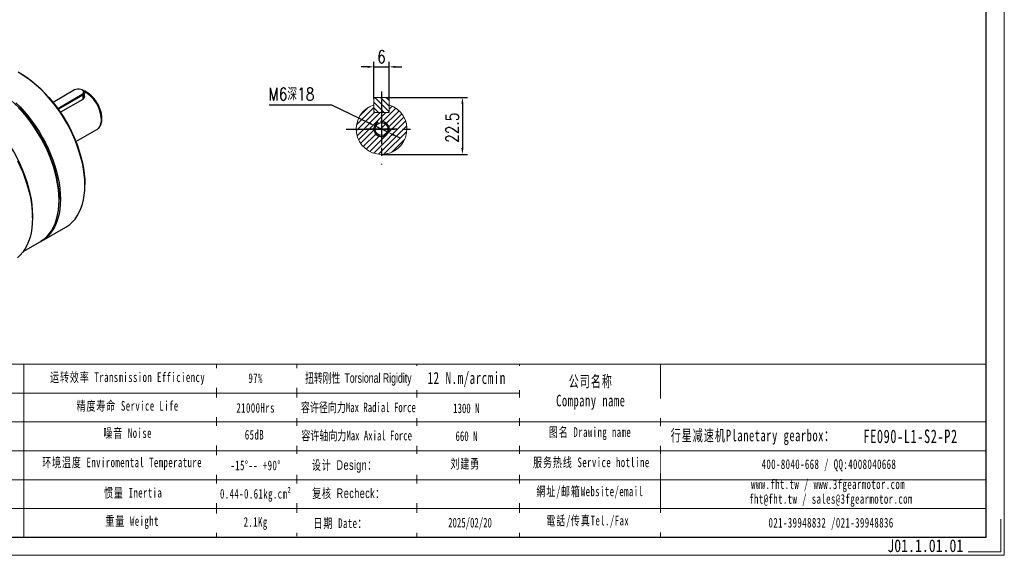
# Model space of a CAD drawing. Header units: millimetres. Extents: x 6775 to 7373, y -835 to -413.
# Tile 3 of 4: x 6985 to 7373, y -835 to -624. Entities that reach past the tile are written whole.
import ezdxf

# ---------------------------------------------------------------- set-up
doc = ezdxf.new("R2010")
doc.units = ezdxf.units.MM
doc.header["$PDSIZE"] = -5
doc.linetypes.add('CENTER2', pattern=[28.575, 19.05, -3.175, 3.175, -3.175])
doc.layers.get('0').update_dxf_attribs({"lineweight": 18})
doc.layers.get('Defpoints').update_dxf_attribs({"lineweight": 18})
for name, color, linetype in [('1轮廓实线层', 7, 'Continuous'), ('2细线层', 4, 'Continuous'), ('3中心线层', 1, 'CENTER2'), ('5剖面线层', 2, 'Continuous'), ('6文字层', 3, 'Continuous'), ('7标注层', 4, 'Continuous')]:
    doc.layers.add(name, color=color, linetype=linetype)
for name, color, linetype, lineweight in [('SLD-0', 7, 'Continuous', 18), ('图框_外框线', 7, 'Continuous', 18), ('细实线', 7, 'Continuous', 18)]:
    doc.layers.add(name, color=color, linetype=linetype, lineweight=lineweight)
doc.styles.add('TH_GBDIM', font='romans.shx', dxfattribs={"width": 0.8, "bigfont": 'gbcbig.shx'})
doc.styles.add('标准', font='txt', dxfattribs={"width": 0.667})
doc.styles.add('样式 1', font='txt', dxfattribs={"width": 0.8})
doc.dimstyles.new('TH_GBDIM', dxfattribs={"dimtxt": 5, "dimasz": 2.5, "dimexe": 2, "dimexo": 0, "dimgap": 1.5, "dimtad": 1, "dimdec": 1, "dimdsep": 46, "dimtxsty": 'TH_GBDIM', "dimcen": 2.5, "dimclrd": 130, "dimclre": 130, "dimclrt": 3, "dimadec": 0, "dimazin": 2, "dimtfac": 0.714286, "dimtdec": 1, "dimtmove": 0, "dimatfit": 3, "dimfxl": 1, "dimtzin": 0, "dimlwd": -1, "dimlwe": -1, "dimarcsym": 0})

# ---------------------------------------------------------------- blocks, each defined once
blk = doc.blocks.new('*D32')
at = {"layer": '7标注层', "color": 130}
for p, q in [((7122.35, -642.57), (7119.85, -642.57)), ((7124.85, -655.01), (7124.85, -640.57)), ((7124.85, -642.57), (7130.85, -642.57)), ((7130.85, -655.01), (7130.85, -640.57)), ((7133.35, -642.57), (7135.85, -642.57))]:
    blk.add_line(p, q, dxfattribs=at)
for points in [[(7122.35, -642.99), (7122.35, -642.16), (7124.85, -642.57)], [(7133.35, -642.16), (7133.35, -642.99), (7130.85, -642.57)]]:
    blk.add_solid(points, dxfattribs=at)
at = {"layer": 'Defpoints', "color": 0}
for p in [(7130.85, -642.57), (7124.85, -655.01), (7130.85, -655.01)]:
    blk.add_point(p, dxfattribs=at)
at = {"layer": '7标注层', "color": 3, "insert": (7127.85, -638.57), "char_height": 5, "attachment_point": 5, "style": 'TH_GBDIM'}
blk.add_mtext('6', dxfattribs=at)
blk = doc.blocks.new('*D33')
at = {"layer": '7标注层', "color": 130}
for p, q in [((7130.45, -654.61), (7161.75, -654.61)), ((7159.75, -657.11), (7159.75, -674.61)), ((7127.85, -677.11), (7161.75, -677.11))]:
    blk.add_line(p, q, dxfattribs=at)
for points in [[(7160.16, -657.11), (7159.33, -657.11), (7159.75, -654.61)], [(7159.33, -674.61), (7160.16, -674.61), (7159.75, -677.11)]]:
    blk.add_solid(points, dxfattribs=at)
at = {"layer": 'Defpoints', "color": 0}
for p in [(7130.45, -654.61), (7127.85, -677.11), (7159.75, -677.11)]:
    blk.add_point(p, dxfattribs=at)
at = {"layer": '7标注层', "color": 3, "insert": (7155.75, -666.58), "char_height": 5, "attachment_point": 5, "rotation": 90, "style": 'TH_GBDIM'}
blk.add_mtext('22.5', dxfattribs=at)
blk = doc.blocks.new('*D34')
at = {"layer": '7标注层', "color": 130}
for p, q in [((7083.52, -657.5), (7108.17, -657.5)), ((7108.17, -657.5), (7122.91, -664.7)), ((7130.55, -668.43), (7125.16, -665.8)), ((7132.8, -669.53), (7135.04, -670.62))]:
    blk.add_line(p, q, dxfattribs=at)
blk.add_arc((7127.85, -667.11), 3, 115.0406, 172.5, dxfattribs=at)
for points in [[(7122.73, -665.08), (7123.09, -664.33), (7125.16, -665.8)], [(7132.98, -669.15), (7132.61, -669.9), (7130.55, -668.43)]]:
    blk.add_solid(points, dxfattribs=at)
at = {"layer": 'Defpoints', "color": 0}
for p in [(7125.16, -665.8), (7130.55, -668.43)]:
    blk.add_point(p, dxfattribs=at)
at = {"layer": '7标注层', "color": 3, "insert": (7092.31, -653.31), "char_height": 5, "attachment_point": 5, "style": 'TH_GBDIM'}
blk.add_mtext('{M6深18}{}{}', dxfattribs=at)

msp = doc.modelspace()

# ---------------------------------------------------------------- hatches: boundary and pattern name
at = {"layer": '5剖面线层'}
h = msp.add_hatch(dxfattribs=at)
h.set_pattern_fill('ANSI31', color=256, scale=0.5, angle=90)
h.set_pattern_definition([(135, (6800.5766, -830.6626), (-1.122532, -1.122532), [])])
h.paths.add_polyline_path([(7127.854742, -660.61327), (7130.454742, -660.61327), (7130.854742, -660.21327), (7130.854742, -657.530264), (7130.854742, -655.01327), (7130.454742, -654.61327), (7127.854742, -654.61327)])
h.paths.add_polyline_path([(7127.854742, -654.61327), (7125.254742, -654.61327), (7124.854742, -655.01327), (7124.854742, -660.21327), (7125.254742, -660.61327), (7127.854742, -660.61327)])
h = msp.add_hatch(dxfattribs=at)
h.set_pattern_fill('ANSI31', color=256, scale=0.5)
h.set_pattern_definition([(45, (6783.7456, -838.0463), (-1.122532, 1.122532), [])])
h.paths.add_polyline_path([(7130.854742, -657.573878), (7130.854742, -660.61327), (7127.854742, -660.61327), (7127.854742, -664.11327, -0.4142135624), (7130.854742, -667.11327), (7133.854742, -667.11327), (7137.854742, -667.11327, 0.3275382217)])
h.paths.add_polyline_path([(7137.854742, -667.11327), (7133.854742, -667.11327), (7130.854742, -667.11327, -0.4142135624), (7127.854742, -670.11327), (7127.854742, -673.11327), (7127.854742, -677.11327, 0.4142135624)])
h.paths.add_polyline_path([(7127.854742, -670.11327, -0.4142135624), (7124.854742, -667.11327), (7121.854742, -667.11327), (7117.854742, -667.11327, 0.4142135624), (7127.854742, -677.11327)])
h.paths.add_polyline_path([(7127.854742, -660.61327), (7124.854742, -660.61327), (7124.854742, -657.573878, 0.3275382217), (7117.854742, -667.11327), (7121.854742, -667.11327), (7125.304742, -667.11327, -0.4142135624), (7127.854742, -664.56327), (7127.854742, -661.11327)])
h.paths.add_polyline_path([(7127.854742, -664.11327), (7127.854742, -664.56327, -0.4142135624), (7130.404742, -667.11327), (7130.854742, -667.11327, 0.4142135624)], flags=17)
h.paths.add_polyline_path([(7130.854742, -667.11327), (7130.404742, -667.11327, -0.4142135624), (7127.854742, -669.66327), (7127.854742, -670.11327, 0.4142135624)])
h.paths.add_polyline_path([(7127.854742, -664.56327), (7127.854742, -667.11327), (7130.404742, -667.11327, 0.4142135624)], flags=16)

# ---------------------------------------------------------------- linework, layer by layer
at = {"color": 7, "linetype": 'Continuous', "lineweight": 15}
for p, q in [((7125.254742, -654.61327), (7124.854742, -655.01327)), ((7124.854742, -660.21327), (7124.854742, -655.01327)), ((7125.254742, -654.61327), (7130.454742, -654.61327)), ((7130.854742, -655.01327), (7130.454742, -654.61327)), ((7130.854742, -655.01327), (7130.854742, -660.21327)), ((7124.854742, -657.530264), (7124.854742, -660.61327)), ((7130.854742, -660.61327), (7130.854742, -657.530264)), ((7124.854742, -660.21327), (7125.254742, -660.61327)), ((7130.854742, -660.61327), (7124.854742, -660.61327)), ((7125.254742, -660.61327), (7130.454742, -660.61327)), ((7130.454742, -660.61327), (7130.854742, -660.21327))]:
    msp.add_line(p, q, dxfattribs=at)
msp.add_arc((7127.854742, -667.11327), 10, 107.45760312, 72.54239688)
at = {"layer": '1轮廓实线层', "linetype": 'Continuous', "lineweight": 30}
for p, q in [((6985.720484, -645.348034), (6985.437687, -645.184726)), ((7006.873027, -651.68429), (6998.371726, -656.591987)), ((7010.041141, -651.815117), (7009.81483, -651.684428)), ((7000.200264, -658.932652), (7009.814591, -653.382419)), ((7010.040865, -653.774337), (7000.477961, -659.294884)), ((7010.040865, -655.41852), (7001.325203, -660.449965)), ((7009.814591, -653.382419), (7010.040865, -653.774337)), ((7010.040865, -653.774337), (7010.040865, -655.41852)), ((7010.743809, -654.492973), (7010.743809, -652.794647)), ((7007.365045, -672.078113), (7015.571879, -667.340409)), ((7015.571879, -667.340409), (7015.710736, -667.255022)), ((7010.889394, -689.273152), (7010.889394, -688.946589)), ((7000.707056, -695.151291), (7000.707056, -694.824728)), ((6990.241876, -702.172401), (6990.241876, -701.192711)), ((6993.815434, -711.307141), (7003.432087, -705.755565)), ((6986.622571, -715.459492), (6993.249749, -711.633704))]:
    msp.add_line(p, q, dxfattribs=at)
at = {"layer": '1轮廓实线层', "linetype": 'Continuous', "lineweight": 30, "flags": 128}
for points in [[(7010.889394, -689.273152), (7010.827384, -687.186831), (7010.641659, -685.03908), (7010.333122, -682.840362), (7009.903277, -680.60139), (7009.354218, -678.333072), (7008.68862, -676.046459), (7007.909726, -673.75269), (7007.02133, -671.462941), (7006.02776, -669.188368), (7004.933857, -666.940051), (7003.744951, -664.728945), (7002.466834, -662.565821), (7001.105732, -660.461219), (6999.668277, -658.425391), (6998.161472, -656.468256), (6996.592657, -654.599349), (6994.969477, -652.827775), (6993.299838, -651.162166), (6991.591876, -649.610634), (6989.85391, -648.18074), (6988.09441, -646.879451), (6986.321946, -645.713104), (6984.545153, -644.687384)], [(6985.720484, -645.348034), (6986.594917, -645.870542), (6988.347687, -647.023928), (6990.087638, -648.31076), (6991.806292, -649.724766), (6993.495277, -651.259058), (6995.146365, -652.906161), (6996.75151, -654.658051), (6998.302893, -656.506192), (6999.792956, -658.441581), (7001.214439, -660.454788), (7002.560418, -662.536006), (7003.824334, -664.675095), (7005.00003, -666.861633), (7006.081778, -669.084969), (7007.064308, -671.334269), (7007.942833, -673.598576), (7008.713073, -675.866859), (7009.371276, -678.128065), (7009.914234, -680.37118), (7010.339303, -682.585274), (7010.644412, -684.759562), (7010.828073, -686.883449), (7010.889394, -688.946589)], [(7000.707056, -694.824728), (7000.645736, -692.761588), (7000.462074, -690.6377), (7000.156966, -688.463413), (6999.731897, -686.249318), (6999.188938, -684.006204), (6998.530736, -681.744997), (6997.760496, -679.476715), (6996.88197, -677.212408), (6995.899441, -674.963107), (6994.817692, -672.739772), (6993.641996, -670.553234), (6992.37808, -668.414145), (6991.032102, -666.332927), (6989.610618, -664.319719), (6988.120555, -662.38433), (6986.569172, -660.536189), (6984.964027, -658.784299), (6983.31294, -657.137196), (6981.623955, -655.602904), (6979.9053, -654.188898), (6978.16535, -652.902067), (6976.41258, -651.74868), (6975.538146, -651.226173)], [(6975.538146, -651.226173), (6976.41258, -651.74868), (6978.16535, -652.902067), (6979.9053, -654.188898), (6981.623955, -655.602904), (6983.31294, -657.137196), (6984.964027, -658.784299), (6986.569172, -660.536189), (6988.120555, -662.38433), (6989.610618, -664.319719), (6991.032102, -666.332927), (6992.37808, -668.414145), (6993.641996, -670.553234), (6994.817692, -672.739772), (6995.899441, -674.963107), (6996.88197, -677.212408), (6997.760496, -679.476715), (6998.530736, -681.744997), (6999.188938, -684.006204), (6999.731897, -686.249318), (7000.156966, -688.463413), (7000.462074, -690.6377), (7000.645736, -692.761588), (7000.707056, -694.824728)], [(7009.814591, -653.382419), (7010.197103, -653.078487), (7010.398201, -652.721194), (7010.398201, -652.345514), (7010.197103, -651.988221), (7009.814591, -651.68429), (7009.288109, -651.463471), (7008.669193, -651.347379), (7008.018426, -651.347379), (7007.399509, -651.463471), (7006.873027, -651.68429)], [(7010.041141, -651.815117), (7010.265108, -651.964354), (7010.592489, -652.310468), (7010.737694, -652.695808), (7010.688962, -653.089154), (7010.450239, -653.458642), (7010.040865, -653.774337)], [(6964.790169, -657.104284), (6965.674428, -657.632663), (6967.446892, -658.799009), (6969.206392, -660.100299), (6970.944358, -661.530193), (6972.65232, -663.081724), (6974.321959, -664.747334), (6975.945139, -666.518908), (6977.513954, -668.387815), (6979.020759, -670.34495), (6980.458214, -672.380777), (6981.819316, -674.48538), (6983.097433, -676.648503), (6984.286339, -678.85961), (6985.380242, -681.107926), (6986.373812, -683.3825), (6987.262208, -685.672248), (6988.041102, -687.966017), (6988.7067, -690.25263), (6989.255759, -692.520949), (6989.685604, -694.759921), (6989.994141, -696.958638), (6990.179866, -699.106389), (6990.241876, -701.192711)], [(6983.683186, -656.713741), (6985.352824, -658.379351), (6986.976005, -660.150925), (6988.544819, -662.019831), (6990.051625, -663.976966), (6991.48908, -666.012794), (6992.850182, -668.117397), (6994.128299, -670.28052), (6995.317205, -672.491626), (6996.411108, -674.739943), (6997.404677, -677.014516), (6998.293074, -679.304265), (6999.071968, -681.598034), (6999.737566, -683.884647), (7000.286625, -686.152965), (7000.71647, -688.391937), (7001.025007, -690.590655), (7001.210732, -692.738406), (7001.272741, -694.824728), (7001.210732, -696.839455), (7001.025007, -698.772772), (7000.71647, -700.615261), (7000.286625, -702.357944), (6999.737566, -703.992332), (6999.071968, -705.510463), (6998.293074, -706.904939), (6997.404677, -708.168967), (6996.411108, -709.29639), (6995.317205, -710.281713), (6994.128299, -711.120138), (6993.53037, -711.466574)], [(6993.249749, -711.633704), (6993.562614, -711.446701), (6994.75152, -710.608276), (6995.845422, -709.622953), (6996.838992, -708.49553), (6997.727388, -707.231502), (6998.506283, -705.837026), (6999.171881, -704.318896), (6999.72094, -702.684507), (7000.150785, -700.941824), (7000.459321, -699.099335), (7000.645047, -697.166018), (7000.707056, -695.151291), (7000.645047, -693.064969), (7000.459321, -690.917218), (7000.150785, -688.718501), (6999.72094, -686.479529), (6999.171881, -684.21121), (6998.506283, -681.924597), (6997.727388, -679.630828), (6996.838992, -677.34108), (6995.845422, -675.066506), (6994.75152, -672.81819), (6993.562614, -670.607083), (6992.284496, -668.44396), (6990.923394, -666.339357), (6989.485939, -664.30353), (6987.979134, -662.346395), (6986.410319, -660.477488), (6984.787139, -658.705914)], [(6984.342102, -679.597037), (6985.427384, -681.876205), (6986.412469, -684.179204), (6987.292767, -686.495294), (6988.064171, -688.813679), (6988.723085, -691.123547), (6989.266438, -693.41413), (6989.691696, -695.674747), (6989.996875, -697.89486), (6990.180554, -700.064115), (6990.241876, -702.172401), (6990.180554, -704.209885), (6989.996875, -706.16707), (6989.691696, -708.03483), (6989.266438, -709.804455), (6988.723085, -711.467696), (6988.064171, -713.016798), (6987.292767, -714.444538), (6986.412469, -715.744259), (6985.427384, -716.909902), (6984.342102, -717.936031)], [(7003.432087, -705.755565), (7003.744951, -705.568562), (7004.933857, -704.730138), (7006.02776, -703.744814), (7007.02133, -702.617392), (7007.909726, -701.353364), (7008.68862, -699.958887), (7009.354218, -698.440757), (7009.903277, -696.806369), (7010.333122, -695.063686), (7010.641659, -693.221197), (7010.827384, -691.28788), (7010.889394, -689.273152)]]:
    msp.add_lwpolyline(points, dxfattribs=at)
at = {"layer": '1轮廓实线层'}
msp.add_circle((7127.854742, -667.11327), 2.55, dxfattribs=at)
at = {"layer": '1轮廓实线层', "linetype": 'Continuous', "lineweight": 30}
for centre, radius, start, end in [((7004.162741, -663.814055), 13.24158, 2.17560266, 61.39740181), ((6964.056288, -686.918637), 45.711224, 20.92353937, 39.0710841), ((6963.007744, -687.523948), 46.824951, 24.62712413, 35.36749933), ((7012.96755, -663.752221), 4.449121, 308.06594686, 5.68655869)]:
    msp.add_arc(centre, radius, start, end, dxfattribs=at)
for points, knots in [([(7015.726205, -667.224604), (7015.860459, -667.137586), (7016.20041, -666.917241), (7016.644265, -666.419432), (7017.058289, -665.765627), (7017.364515, -665.003218), (7017.559971, -664.157525), (7017.623033, -663.465805), (7017.631764, -662.894121), (7017.613015, -662.293751), (7017.510898, -661.413467), (7017.277166, -660.343065), (7016.936336, -659.263339), (7016.49542, -658.192663), (7015.962634, -657.148995), (7015.347279, -656.14986), (7014.659659, -655.212255), (7013.910848, -654.352085), (7013.112455, -653.584986), (7012.276173, -652.922435), (7011.414431, -652.386371), (7010.669682, -652.020042), (7010.218402, -651.894494), (7010.058004, -651.849871)], [0, 0, 0, 0, 0.03221036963, 0.08156158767, 0.1313907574, 0.18230884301, 0.23444156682, 0.28548258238, 0.29915262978, 0.32771505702, 0.38136062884, 0.43491407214, 0.48835322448, 0.54169064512, 0.59496543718, 0.64822720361, 0.70152334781, 0.75489814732, 0.80840801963, 0.86210522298, 0.91602473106, 0.97015280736, 1, 1, 1, 1]), ([(7010.731469, -654.299845), (7010.715039, -654.467436), (7010.680214, -654.822664), (7010.376622, -655.201429), (7010.11683, -655.369404), (7010.040865, -655.41852)], [0, 0, 0, 0, 0.3872533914, 0.8208302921, 1, 1, 1, 1])]:
    msp.add_open_spline(points, degree=3, knots=knots, dxfattribs=at)
at = {"layer": '2细线层'}
msp.add_arc((7127.854742, -667.11327), 3, 172.5, 97.5, dxfattribs=at)
at = {"layer": '3中心线层'}
for p, q in [((7127.854742, -652.253789), (7127.854742, -681.11327)), ((7127.854742, -661.11327), (7127.854742, -673.11327)), ((7113.854742, -667.11327), (7141.854742, -667.11327)), ((7133.854742, -667.11327), (7121.854742, -667.11327))]:
    msp.add_line(p, q, dxfattribs=at)
at = {"layer": 'SLD-0'}
for p, q in [((6986.821643, -759.871007), (6986.821643, -828.181176)), ((7062.739373, -759.871007), (7062.739373, -828.188948))]:
    msp.add_line(p, q, dxfattribs=at)
at = {"layer": '细实线'}
for p, q in [((6828.403347, -759.871007), (7366.26194, -759.871007)), ((7094.443767, -759.871007), (7094.443767, -827.809997)), ((7141.816129, -759.871007), (7141.816129, -828.188948)), ((7182.234953, -759.871007), (7182.234953, -828.188948)), ((7237.770173, -759.871007), (7237.770173, -828.188948)), ((6879.947374, -771.269882), (7182.234953, -771.269882)), ((6828.403347, -782.668757), (7366.26194, -782.668757)), ((6879.947374, -794.067632), (7366.26194, -794.067632)), ((6879.947374, -805.466507), (7366.26194, -805.466507)), ((6879.947374, -816.865382), (7366.26194, -816.865382))]:
    msp.add_line(p, q, dxfattribs=at)
at = {"layer": '细实线', "color": 3}
msp.add_lwpolyline([(6775.598601, -835.305373), (7373.378366, -835.305373), (7373.378366, -412.589682), (6775.598601, -412.589682)], close=True, dxfattribs=at)
at = {"layer": '细实线', "color": 3, "lineweight": 25}
msp.add_lwpolyline([(6811.180729, -828.188948), (7366.26194, -828.188948), (7366.26194, -419.706108), (6811.180729, -419.706108)], close=True, dxfattribs=at)
at = {"layer": '细实线', "color": 3}
msp.add_lwpolyline([(7371.95508, -821.072522), (7371.95508, -833.882088), (7359.145514, -833.882088)], dxfattribs=at)

# ---------------------------------------------------------------- texts
at = {"layer": '6文字层', "insert": (7327.269198, -829.006828), "char_height": 5, "width": 43.30442304, "attachment_point": 1, "style": '样式 1'}
msp.add_mtext('J01.1.01.01', dxfattribs=at)
at = {"layer": 'SLD-0', "color": 1, "attachment_point": 2, "style": '标准'}
for s, insert, char_height, width in [('\\T1.1;运转效率 Transmission Efficiency', (7027.747898, -763.122144), 3.79962504, 64.56913013), ('\\T1.1;97%', (7078.220248, -763.510158), 3.799625, 48.59220522), ('\\T1.1;公司名称\\PCompany name', (7210.354786, -764.371063), 4.55955004, 59.03193681), ('\\T1.1;精度寿命 Service Life', (7027.747898, -774.414474), 3.79962504, 50.68217736), ('\\T1.1;21000Hrs', (7078.220248, -775.221022), 3.79962504, 48.59220522), ('\\T1.1;噪音 Noise', (7027.747898, -785.16259), 3.79962504, 33.52770215), ('\\T1.1;65dB', (7077.752339, -785.827127), 3.799625, 25.07305501), ('\\T1.1;图名 Drawing name', (7210.04312, -784.769978), 3.79962504, 48.59220522), ('\\T1.1;  行星减速机Planetary gearbox：', (7271.980215, -785.724787), 4.55955004, 71.71096197), ('\\T1.1;\\pxt5;FE090-L1-S2-P2', (7336.422876, -785.687465), 5.31947505, 38.71237298), ('{\\T1.1;环境温度 Enviromental Temperature}', (7025.569562, -796.727023), 3.79962504, 149.98628439), ('\\T1.1;-15%%D-- +90%%D', (7078.220248, -797.910418), 3.79962504, 32.5942368), ('\\T1.1;服务热线 Service hotline', (7210.581933, -796.717821), 3.79962504, 54.13638474), ('\\T1.1;400-8040-668 / QQ:4008040668', (7304.244128, -797.443842), 3.79962504, 110.62763795), ('\\T1.1;www.fht.tw / www.3fgearmotor.com ', (7303.893782, -805.357949), 3.79962504, 110.75217408), ('\\T1.1;惯量 Inertia', (7029.926246, -808.69961), 3.79962504, 34.32676952), ('{\\T1.1;0.44-0.61kg.cm²}', (7078.220248, -809.112982), 3.79962504, 63.31467217), ('\\T1.1;網址/邮箱Website/email', (7209.990295, -808.165498), 3.79962504, 56.35088098), ('\\T1.1;\\pxt12;fht@fht.tw / sales@3fgearmotor.com ', (7305.051756, -811.143773), 3.79962504, 110.75217408), ('\\T1.1;重量 Weight', (7029.517815, -819.855881), 3.79962504, 29.5451438), ('\\T1.1;2.1Kg', (7078.220248, -820.22412), 3.79962504, 25.42273534), ('\\T1.1;電話/传真Tel./Fax', (7209.139009, -819.702426), 3.79962504, 57.02861692), ('\\T1.1;021-39948832 /021-39948836 ', (7305.091486, -820.533185), 3.79962504, 84.56766301)]:
    msp.add_mtext(s, dxfattribs=dict(at, insert=insert, char_height=char_height, width=width))

# ---------------------------------------------------------------- dimensions: what is measured, and where the dimension line sits
at = {"layer": '7标注层'}
dim = msp.add_linear_dim(base=(7130.854742, -642.572332), p1=(7124.854742, -655.01327), p2=(7130.854742, -655.01327), dimstyle='TH_GBDIM', override={"dimexo": 0, "dimgap": 1.5, "dimtad": 1, "dimjust": 0, "dimdec": 5, "dimlfac": 1, "dimse1": 0, "dimse2": 0, "dimsd1": 0, "dimsd2": 0}, dxfattribs=at)
dim.commit()
dim.dimension.update_dxf_attribs({"geometry": '*D32', "text_midpoint": (7127.854742, -638.572332)})
dim = msp.add_diameter_dim_2p(p1=(7130.550736, -668.42918), p2=(7125.158749, -665.79736), text='{M6深18}{}{}', dimstyle='TH_GBDIM', override={"dimtoh": 1}, dxfattribs=at)
dim.commit()
dim.dimension.update_dxf_attribs({"geometry": '*D34', "text_midpoint": (7092.306792, -657.504782), "dimtype": 163})
dim = msp.add_linear_dim(base=(7159.747005, -677.11327), p1=(7130.454742, -654.61327), p2=(7127.854742, -677.11327), angle=90, dimstyle='TH_GBDIM', override={"dimdec": 5}, dxfattribs=at)
dim.commit()
dim.dimension.update_dxf_attribs({"geometry": '*D33', "text_midpoint": (7159.747005, -666.581197), "dimtype": 160})

# ---------------------------------------------------------------- next in the draw order: texts
at = {"layer": 'SLD-0', "color": 1, "char_height": 3.79962504, "width": 149.98628439, "attachment_point": 2, "style": '标准', "bg_fill": 2}
for s, insert in [('{\\f宋体|b0|i0|c134|p2;容许径向力Max Radial Force}', (7118.719425, -775.015198)), ('{\\f宋体|b0|i0|c134|p2;容许轴向力Max Axial Force}', (7118.057413, -786.154261)), ('{\\fSimSun|b0|i0|c134|p2;\\T1.1;设计 \\fArial|b0|i0|c0|p34;Design\\fSimSun|b0|i0|c134|p2;：}', (7113.253172, -797.785154)), ('{\\fSimSun|b0|i0|c134|p2;\\T1.1;复核 \\fArial|b0|i0|c0|p34;Recheck\\fSimSun|b0|i0|c134|p2;：}', (7114.859432, -808.91664)), ('{\\T1.1;日期 Date：}', (7111.650647, -820.724894))]:
    msp.add_mtext(s, dxfattribs=dict(at, insert=insert))
at = {"layer": '图框_外框线', "color": 1, "insert": (7161.424913, -762.949702), "char_height": 4.752, "width": 60.77182801, "attachment_point": 2, "style": '标准', "bg_fill": 2}
msp.add_mtext('{\\T1.1;12 N.m/arcmin}', dxfattribs=at)

# ---------------------------------------------------------------- next in the draw order: texts
at = {"layer": 'SLD-0', "color": 1, "width": 149.98628439, "attachment_point": 2, "style": '标准', "bg_fill": 2}
for s, insert, char_height in [('{\\f宋体|b0|i0|c134|p2;\\W0.65;扭转刚性 \\fArial|b0|i0|c0|p34;Torsional Rigidity}', (7118.711241, -763.436274), 3.79962504), ('{\\fSimSun|b1|i0|c134|p2;1300 N}', (7161.285693, -775.388627), 3.79962504), ('{\\fSimSun|b1|i0|c134|p2;660 N}', (7161.347289, -786.352028), 3.79962504), ('{\\fSimSun|b0|i0|c134|p2;\\T1.1;刘建勇 }', (7160.864327, -797.256845), 3.79962504), ('2025/02/20', (7162.742442, -820.51447), 3.799625)]:
    msp.add_mtext(s, dxfattribs=dict(at, insert=insert, char_height=char_height))

doc.saveas('drawing.dxf')
